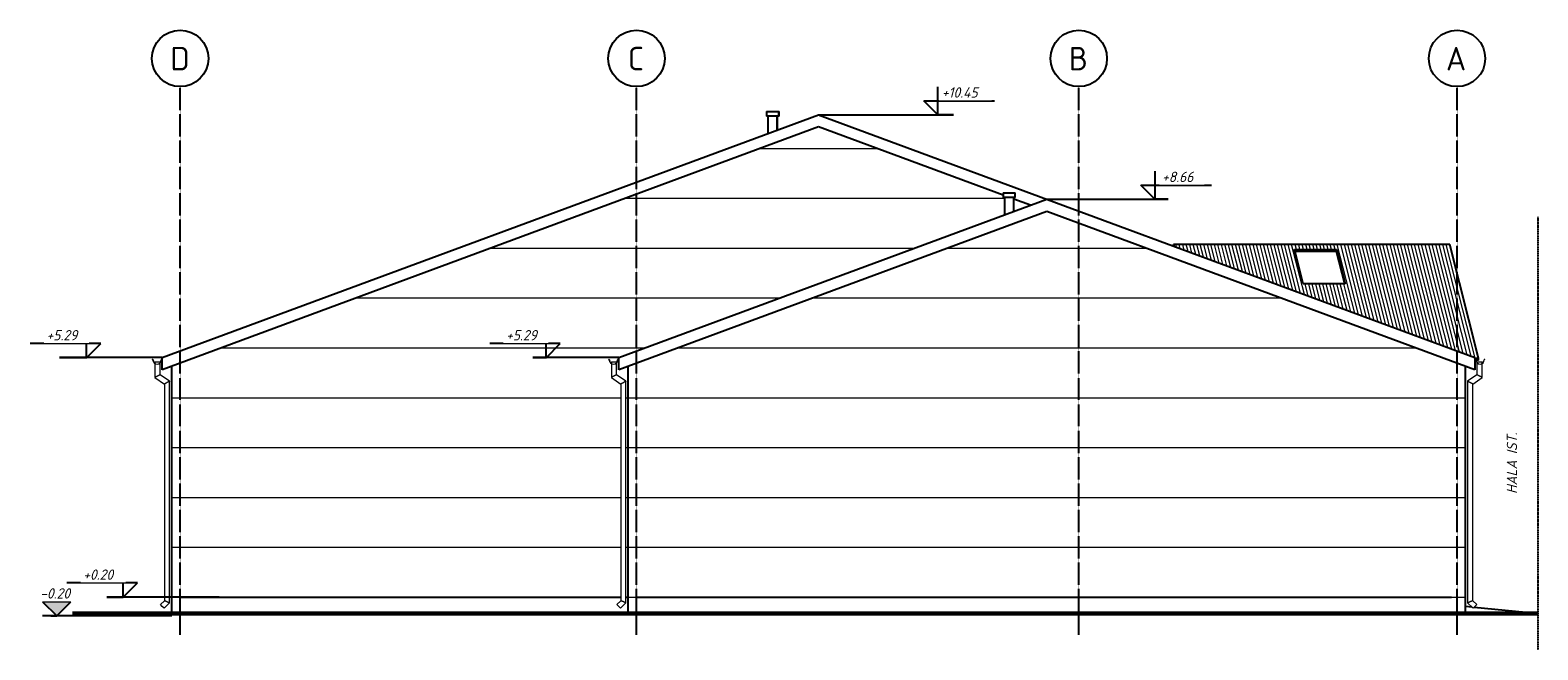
# Model space of a CAD drawing. Header units: millimetres. Extents: x -20844 to 11203, y -922 to 12256.
import ezdxf

# ---------------------------------------------------------------- set-up
doc = ezdxf.new("R2010")
doc.units = ezdxf.units.MM
doc.linetypes.add('Kreska 4_2', pattern=[6, 4, -2])
doc.linetypes.add('Linia osi', pattern=[14, 6, -3, 2, -3])
for name, color, linetype, lineweight in [('A-DETL', 90, 'Continuous', 25), ('A-DETL-GENF', 92, 'Continuous', 25), ('A-FLOR', 192, 'Continuous', 25), ('A-GENM', 13, 'Continuous', 25), ('A-ROOF', 132, 'Continuous', 25), ('A-ROOF-OTLN', 132, 'Continuous', 20), ('A-ROOF-PATT', 132, 'Continuous', 25), ('A-WALL', 113, 'Continuous', 25), ('A-WALL-PATT', 111, 'Continuous', 25), ('C-TOPO', 7, 'Continuous', 25), ('G-ANNO-DIMS', 111, 'Continuous', 20), ('G-ANNO-TEXT', 231, 'Continuous', 20), ('S-GRID', 1, 'Continuous', 20), ('S-GRID-IDEN', 1, 'Continuous', 25)]:
    doc.layers.add(name, color=color, linetype=linetype, lineweight=lineweight)
doc.styles.add('GOST Common', font='GOST_Common.ttf', dxfattribs={"height": 500})
doc.styles.add('GOST Common_I', font='GOST_Common Italic.ttf', dxfattribs={"height": 220})
pattern_1 = [(0, (-17745.2, -1920), (0, 1060), [])]
pattern_2 = [(0, (-8043.9, -1920), (0, 1060), [])]

# ---------------------------------------------------------------- blocks, each defined once
blk = doc.blocks.new('Rura spustowa- ściana - 110-1924162-Elewacja południowa')
at = {"layer": 'A-GENM', "lineweight": 20}
for p, q in [((-18190, 5200), (-18190, 5168)), ((-18190, 5200), (-18135, 5200)), ((-18190, 5164), (-18190, 4871)), ((-18135, 5200), (-18080, 5200)), ((-18080, 5185), (-18080, 5200)), ((-18080, 4929), (-18080, 5180)), ((-18190, 4871), (-17990, 4731)), ((-17880, 4789), (-18080, 4929)), ((-17990, 4731), (-17990, 123)), ((-17880, 77), (-17880, 4789)), ((-17990, 123), (-18074, 39)), ((-18035, 0), (-18074, 39)), ((-17996, -39), (-17880, 77)), ((-17996, -39), (-18035, 0))]:
    blk.add_line(p, q, dxfattribs=at)
for points, knots in [([(-18135, 4900), (-18140, 4898), (-18150, 4892), (-18161, 4887), (-18169, 4883), (-18176, 4879), (-18183, 4875), (-18189, 4872), (-18190, 4871), (-18190, 4871)], [0, 0, 0, 0, 0.0833333, 0.1666667, 0.2083333, 0.25, 0.3333333, 0.4166667, 0.5, 0.5, 0.5, 0.5]), ([(-18080, 4929), (-18080, 4929), (-18081, 4928), (-18087, 4925), (-18094, 4921), (-18102, 4917), (-18108, 4914), (-18114, 4911), (-18123, 4906), (-18130, 4902), (-18135, 4900)], [0.5, 0.5, 0.5, 0.5, 0.5833333, 0.6666667, 0.75, 0.7916667, 0.8333333, 0.875, 0.9166667, 1, 1, 1, 1]), ([(-17935, 4760), (-17940, 4757), (-17950, 4752), (-17961, 4747), (-17969, 4742), (-17976, 4739), (-17983, 4735), (-17989, 4732), (-17990, 4731), (-17990, 4731)], [0, 0, 0, 0, 0.0833333, 0.1666667, 0.2083333, 0.25, 0.3333333, 0.4166667, 0.5, 0.5, 0.5, 0.5]), ([(-17880, 4789), (-17880, 4789), (-17881, 4788), (-17887, 4785), (-17894, 4781), (-17902, 4777), (-17908, 4774), (-17914, 4771), (-17923, 4766), (-17930, 4763), (-17935, 4760)], [0.5, 0.5, 0.5, 0.5, 0.5833333, 0.6666667, 0.75, 0.7916667, 0.8333333, 0.875, 0.9166667, 1, 1, 1, 1]), ([(-17935, 100), (-17940, 102), (-17950, 106), (-17961, 111), (-17969, 114), (-17976, 117), (-17983, 120), (-17989, 122), (-17990, 123), (-17990, 123)], [0, 0, 0, 0, 0.0833333, 0.1666667, 0.2083333, 0.25, 0.3333333, 0.4166667, 0.5, 0.5, 0.5, 0.5]), ([(-17880, 77), (-17880, 77), (-17881, 78), (-17887, 80), (-17894, 83), (-17902, 86), (-17910, 89), (-17921, 94), (-17930, 98), (-17935, 100)], [0.5, 0.5, 0.5, 0.5, 0.5833333, 0.6666667, 0.75, 0.7916667, 0.8333333, 0.9166667, 1, 1, 1, 1])]:
    blk.add_open_spline(points, degree=3, knots=knots, dxfattribs=at)
blk = doc.blocks.new('Rura spustowa- ściana - 110-V1-Elewacja południowa')
at = {"layer": 'A-GENM', "lineweight": 20}
for p, q in [((9910, 5200), (9910, 5185)), ((9910, 5200), (9965, 5200)), ((9910, 5180), (9910, 4929)), ((9965, 5200), (10020, 5200)), ((10020, 5168), (10020, 5200)), ((10020, 4871), (10020, 5164)), ((9910, 4929), (9710, 4789)), ((9820, 4731), (10020, 4871)), ((9710, 4789), (9710, 77)), ((9820, 123), (9820, 4731)), ((9710, 77), (9826, -39)), ((9904, 39), (9820, 123)), ((9904, 39), (9865, 0)), ((9865, 0), (9826, -39))]:
    blk.add_line(p, q, dxfattribs=at)
for points, knots in [([(9965, 4900), (9960, 4902), (9950, 4908), (9939, 4913), (9931, 4917), (9924, 4921), (9917, 4925), (9911, 4928), (9910, 4929), (9910, 4929)], [0, 0, 0, 0, 0.0833333, 0.1666667, 0.2083333, 0.25, 0.3333333, 0.4166667, 0.5, 0.5, 0.5, 0.5]), ([(10020, 4871), (10020, 4871), (10019, 4872), (10013, 4875), (10006, 4879), (9998, 4883), (9992, 4886), (9986, 4889), (9977, 4894), (9970, 4898), (9965, 4900)], [0.5, 0.5, 0.5, 0.5, 0.5833333, 0.6666667, 0.75, 0.7916667, 0.8333333, 0.875, 0.9166667, 1, 1, 1, 1]), ([(9765, 4760), (9760, 4763), (9750, 4767), (9739, 4773), (9731, 4777), (9724, 4781), (9717, 4785), (9711, 4788), (9710, 4789), (9710, 4789)], [0, 0, 0, 0, 0.0833333, 0.1666667, 0.2083333, 0.25, 0.3333333, 0.4166667, 0.5, 0.5, 0.5, 0.5]), ([(9820, 4731), (9820, 4731), (9819, 4732), (9813, 4735), (9806, 4739), (9798, 4742), (9792, 4746), (9786, 4749), (9777, 4754), (9770, 4757), (9765, 4760)], [0.5, 0.5, 0.5, 0.5, 0.5833333, 0.6666667, 0.75, 0.7916667, 0.8333333, 0.875, 0.9166667, 1, 1, 1, 1]), ([(9765, 100), (9760, 98), (9750, 94), (9739, 89), (9731, 86), (9724, 83), (9717, 80), (9711, 78), (9710, 77), (9710, 77)], [0, 0, 0, 0, 0.0833333, 0.1666667, 0.2083333, 0.25, 0.3333333, 0.4166667, 0.5, 0.5, 0.5, 0.5]), ([(9820, 123), (9820, 123), (9819, 122), (9813, 120), (9806, 117), (9798, 114), (9790, 111), (9779, 106), (9770, 102), (9765, 100)], [0.5, 0.5, 0.5, 0.5, 0.5833333, 0.6666667, 0.75, 0.7916667, 0.8333333, 0.9166667, 1, 1, 1, 1])]:
    blk.add_open_spline(points, degree=3, knots=knots, dxfattribs=at)
blk = doc.blocks.new('Wywiewka dachowa - 200-1936921-Elewacja południowa')
at = {"layer": 'A-GENM'}
for p, q in [((-165, 8797), (-165, 8697)), ((-165, 8797), (-35, 8797)), ((-35, 8697), (-165, 8697)), ((-135, 8697), (-135, 8325)), ((-35, 8797), (95, 8797)), ((95, 8697), (-35, 8697)), ((65, 8399), (65, 8697)), ((95, 8697), (95, 8797))]:
    blk.add_line(p, q, dxfattribs=at)
blk = doc.blocks.new('Wywiewka dachowa - 200-V2-Elewacja południowa')
at = {"layer": 'A-GENM'}
for p, q in [((-5185, 10529), (-5185, 10526)), ((-5185, 10529), (-5055, 10529)), ((-5055, 10529), (-4925, 10529)), ((-4955, 10132), (-4955, 10426)), ((-4925, 10429), (-4932, 10429)), ((-4925, 10429), (-4925, 10529))]:
    blk.add_line(p, q, dxfattribs=at)
blk = doc.blocks.new('Maskowanie ciągłe - Linia-1933236-Elewacja południowa')
at = {"layer": 'A-DETL-GENF', "linetype": 'Kreska 4_2'}
blk.add_line((11203, 8286), (11203, -922), dxfattribs=at)
blk = doc.blocks.new('Siatka - Oś 6mm-1781598-Elewacja południowa')
at = {"layer": 'S-GRID-IDEN'}
blk.add_circle((1445, 11656), 600, dxfattribs=at)
blk = doc.blocks.new('Rzędne punktów - Etyk_Wymiar punktowy_Rzedna - Wnętrze-1052920-Elewacja południowa')
at = {"layer": 'G-ANNO-DIMS', "lineweight": 25}
for p, q in [((-1547, 10453), (-1547, 11053)), ((-1547, 10453), (-1847, 10753)), ((-1847, 10753), (-347, 10753))]:
    blk.add_line(p, q, dxfattribs=at)
blk = doc.blocks.new('Rzędne punktów - Etyk_Wymiar punktowy_Rzędna - Zewnetrze pełne-1053485-Elewacja południowa')
at = {"layer": 'G-ANNO-DIMS'}
blk.add_hatch(color=256, dxfattribs=at).paths.add_polyline_path([(-20578, 100), (-20278, -200), (-19978, 100)], flags=0)
at = {"layer": 'G-ANNO-DIMS', "lineweight": 25}
for p, q in [((-20578, 100), (-20278, -200)), ((-19978, 100), (-20578, 100)), ((-20278, -200), (-19978, 100)), ((-19978, -200), (-20578, -200))]:
    blk.add_line(p, q, dxfattribs=at)

msp = doc.modelspace()

# ---------------------------------------------------------------- hatches: boundary and pattern name
at = {"layer": 'A-ROOF-PATT', "lineweight": 20}
h = msp.add_hatch(dxfattribs=at)
h.set_pattern_fill('FP_5', color=256, style=0, pattern_type=2)
h.set_pattern_definition([(104.216, (-91.92, 2449.556), (-74.66957, -0.0002), [])])
h.paths.add_polyline_path([(9902, 5278), (9944, 5278), (9330, 7699), (3457, 7699), (3467, 7659), (9865, 5292), (9865, 5278)], flags=0)
h.paths.add_polyline_path([(6214, 6859), (6028, 7591), (6925, 7591), (7111, 6859)], flags=0)
at = {"layer": 'A-WALL-PATT', "lineweight": 20}
h = msp.add_hatch(dxfattribs=at)
h.set_pattern_fill('FP_3', color=256, style=0, pattern_type=2)
h.set_pattern_definition(pattern_1)
h.paths.add_polyline_path([(-8535, 5252), (-8538, 5250), (-8537, 5253), (-8536, 5252)], flags=0)
h.paths.add_polyline_path([(-8533, 5250), (-8535, 5250), (-8535, 5251), (-8534, 5251)], flags=0)
h.paths.add_polyline_path([(-8532, 5249), (-8534, 5249), (-8533, 5250)], flags=0)
h.paths.add_polyline_path([(-8531, 5247), (-8533, 5247), (-8532, 5249)], flags=0)
h.paths.add_polyline_path([(-17655, 200), (-8289, 200), (-8289, 4731), (-8489, 4872), (-8489, 5164), (-8508, 5178), (-8523, 5200), (-8531, 5219), (-8534, 5244), (-8531, 5247), (-8528, 5219), (-8518, 5197), (-8503, 5178), (-8489, 5168), (-8489, 5200), (-8379, 5200), (-8379, 5185), (-8368, 5200), (-8360, 5219), (-8357, 5242), (-8357, 5252), (-8354, 5252), (-8354, 5242), (-8357, 5219), (-8369, 5194), (-8379, 5178), (-8379, 4929), (-8179, 4788), (-8179, 200), (-8134, 200), (-8134, 5110), (-8334, 5036), (-8334, 5292), (-135, 8325), (-135, 8697), (-165, 8697), (-165, 8747), (-4085, 10198), (-17655, 5177), (-17655, 1993)], flags=0)
h.paths.add_polyline_path([(-8548, 5247), (-8546, 5250), (-8545, 5247), (-8547, 5247)], flags=0)
h.paths.add_polyline_path([(-8548, 5244), (-8547, 5246), (-8545, 5246), (-8548, 5245)], flags=0)
h.paths.add_polyline_path([(-8544, 5248), (-8546, 5250), (-8544, 5252), (-8544, 5249)], flags=0)
h.paths.add_polyline_path([(-8542, 5249), (-8544, 5252), (-8542, 5253), (-8542, 5250)], flags=0)
h.paths.add_polyline_path([(-8541, 5250), (-8542, 5253), (-8540, 5253), (-8541, 5250)], flags=0)
h.paths.add_polyline_path([(-8540, 5250), (-8540, 5253), (-8538, 5252)], flags=0)
h.paths.add_polyline_path([(65, 8399), (420, 8531), (65, 8662), (65, 8403)], flags=0)
h = msp.add_hatch(dxfattribs=at)
h.set_pattern_fill('FP_4', color=256, style=0, pattern_type=2)
h.set_pattern_definition(pattern_2)
h.paths.add_polyline_path([(9665, 200), (9665, 5110), (765, 8403), (-7954, 5177), (-7954, 200), (9365, 200)], flags=0)
h = msp.add_hatch(dxfattribs=at)
h.set_pattern_fill('FP_3', color=256, style=0, pattern_type=2)
h.set_pattern_definition(pattern_1)
h.paths.add_polyline_path([(-17835, 200), (-17655, 200), (-17655, 5177), (-17835, 5110), (-17835, 1993)], flags=0)
h = msp.add_hatch(dxfattribs=at)
h.set_pattern_fill('FP_4', color=256, style=0, pattern_type=2)
h.set_pattern_definition(pattern_2)
h.paths.add_polyline_path([(-8098, 200), (-7954, 200), (-7954, 5177), (-8134, 5110), (-8134, 200)], flags=0)

# ---------------------------------------------------------------- linework, layer by layer
at = {"layer": 'A-DETL'}
msp.add_line((-17835, -200), (-19946, -200), dxfattribs=at)
at = {"layer": 'A-FLOR'}
for p, q in [((9801, -14), (9665, 0)), ((11165, -150), (9847, -18))]:
    msp.add_line(p, q, dxfattribs=at)
at = {"layer": 'A-ROOF'}
for p, q in [((-18035, 5292), (-4085, 10453)), ((-4085, 10453), (9865, 5292)), ((-4085, 10198), (-18035, 5036)), ((-165, 8747), (-4085, 10198)), ((-8334, 5292), (765, 8659)), ((420, 8531), (65, 8662)), ((765, 8403), (-8334, 5036)), ((9865, 5036), (765, 8403)), ((9330, 7699), (3457, 7699)), ((3457, 7699), (3467, 7659)), ((3457, 7663), (3457, 7699)), ((9944, 5278), (9330, 7699)), ((6214, 6859), (6028, 7591)), ((6028, 7591), (6925, 7591)), ((6925, 7549), (6039, 7549)), ((6925, 7591), (7111, 6859)), ((6925, 7549), (6925, 7591)), ((7100, 6859), (6925, 7549)), ((7111, 6859), (6214, 6859)), ((-18035, 5036), (-18035, 5292)), ((-8334, 5036), (-8334, 5292)), ((9865, 5292), (9865, 5036)), ((9865, 5278), (9944, 5278)), ((9886, 5235), (9865, 5235)), ((9944, 5235), (9889, 5235)), ((9944, 5235), (9944, 5278))]:
    msp.add_line(p, q, dxfattribs=at)
at = {"layer": 'A-ROOF-OTLN'}
for p, q in [((-18249, 5244), (-18246, 5244)), ((-18235, 5244), (-18235, 5242)), ((-18232, 5242), (-18232, 5244)), ((-18055, 5252), (-18058, 5252)), ((-18058, 5252), (-18058, 5242)), ((-18055, 5242), (-18055, 5252)), ((-8548, 5244), (-8545, 5244)), ((-8534, 5244), (-8534, 5242)), ((-8531, 5242), (-8531, 5244)), ((-8354, 5252), (-8357, 5252)), ((-8357, 5252), (-8357, 5242)), ((-8354, 5242), (-8354, 5252)), ((9888, 5252), (9885, 5252)), ((9885, 5252), (9885, 5242)), ((9888, 5242), (9888, 5252)), ((10062, 5244), (10062, 5242)), ((10065, 5242), (10065, 5244)), ((10076, 5244), (10079, 5244))]:
    msp.add_line(p, q, dxfattribs=at)
for centre, radius, start, end in [((-18241, 5244), 8.64, 0, 180), ((-18241, 5244), 5.64, 0, 180), ((-18145, 5242), 90, 180, 360), ((-18145, 5242), 87, 180, 360), ((-8540, 5244), 8.64, 0, 180), ((-8540, 5244), 5.64, 0, 180), ((-8444, 5242), 90, 180, 360), ((-8444, 5242), 87, 180, 360), ((9975, 5242), 90, 180, 360), ((9975, 5242), 87, 180, 0), ((10070, 5244), 8.64, 0, 180), ((10070, 5244), 5.64, 0, 180)]:
    msp.add_arc(centre, radius, start, end, dxfattribs=at)
at = {"layer": 'A-WALL'}
for p, q in [((-17835, -150), (-17835, 5110)), ((-8134, -150), (-8134, 5110)), ((9665, -150), (9665, 5110)), ((-17655, 200), (-8289, 200)), ((-8179, 200), (-8134, 200)), ((-7954, 200), (9365, 200))]:
    msp.add_line(p, q, dxfattribs=at)
at = {"layer": 'C-TOPO', "lineweight": 60}
for p, q in [((-19946, -150), (1593, -150)), ((1593, -150), (11203, -150))]:
    msp.add_line(p, q, dxfattribs=at)
at = {"layer": 'C-TOPO'}
for p, q in [((1593, -150), (-19946, -150)), ((11203, -150), (1593, -150))]:
    msp.add_line(p, q, dxfattribs=at)
at = {"layer": 'G-ANNO-DIMS', "lineweight": 25}
for p, q in [((-4085, 10453), (-1215, 10453)), ((-1215, 10453), (-1547, 10453)), ((765, 8659), (3347, 8659)), ((3347, 8659), (3067, 8659)), ((-20222, 5292), (-19644, 5292)), ((-18035, 5292), (-20222, 5292)), ((-10162, 5292), (-9875, 5292)), ((-8334, 5292), (-10162, 5292)), ((-19215, 200), (-18863, 200)), ((-16825, 200), (-19215, 200)), ((-20404, -200), (-20278, -200)), ((-19512, -200), (-20404, -200))]:
    msp.add_line(p, q, dxfattribs=at)
at = {"layer": 'S-GRID', "linetype": 'Linia osi', "lineweight": 25}
for p, q in [((-17655, -600), (-17655, 11057)), ((-7955, -600), (-7955, 11057)), ((1445, -600), (1445, 11057)), ((9485, -600), (9485, 11057))]:
    msp.add_line(p, q, dxfattribs=at)

# ---------------------------------------------------------------- block references
at = {"layer": 'A-DETL-GENF'}
msp.add_blockref('Maskowanie ciągłe - Linia-1933236-Elewacja południowa', (0, 0), dxfattribs=at)
at = {"layer": 'A-GENM'}
for name, p in [('Wywiewka dachowa - 200-1936921-Elewacja południowa', (-5027, 1730)), ('Wywiewka dachowa - 200-V2-Elewacja południowa', (0, 0)), ('Wywiewka dachowa - 200-1936921-Elewacja południowa', (0, 0)), ('Rura spustowa- ściana - 110-1924162-Elewacja południowa', (0, 0)), ('Rura spustowa- ściana - 110-1924162-Elewacja południowa', (9701, 0)), ('Rura spustowa- ściana - 110-V1-Elewacja południowa', (0, 0))]:
    msp.add_blockref(name, p, dxfattribs=at)
at = {"layer": 'G-ANNO-DIMS', "lineweight": 25}
for name, p in [('Rzędne punktów - Etyk_Wymiar punktowy_Rzedna - Wnętrze-1052920-Elewacja południowa', (0, 0)), ('Rzędne punktów - Etyk_Wymiar punktowy_Rzedna - Wnętrze-1052920-Elewacja południowa', (4614, -1795)), ('Rzędne punktów - Etyk_Wymiar punktowy_Rzędna - Zewnetrze pełne-1053485-Elewacja południowa', (0, 0))]:
    msp.add_blockref(name, p, dxfattribs=at)
at = {"layer": 'G-ANNO-DIMS', "lineweight": 25, "extrusion": (0, 0, -1)}
for p in [(21191, -5162), (11422, -5162), (20410, -10253)]:
    msp.add_blockref('Rzędne punktów - Etyk_Wymiar punktowy_Rzedna - Wnętrze-1052920-Elewacja południowa', p, dxfattribs=at)
at = {"layer": 'S-GRID-IDEN'}
for p in [(-19100, 0), (-9400, 0), (0, 0), (8040, 0)]:
    msp.add_blockref('Siatka - Oś 6mm-1781598-Elewacja południowa', p, dxfattribs=at)

# ---------------------------------------------------------------- texts
at = {"layer": 'G-ANNO-TEXT', "color": 7, "lineweight": 25, "insert": (10543, 2393), "char_height": 220, "width": 1563.29, "attachment_point": 1, "rotation": 90, "style": 'GOST Common_I'}
msp.add_mtext('HALA IST.', dxfattribs=at)
at = {"layer": 'S-GRID-IDEN', "lineweight": 20, "char_height": 500, "attachment_point": 1, "style": 'GOST Common'}
for s, insert, width in [('\\fGOST Common|b0|i0|c238|p34|;D', (-17863, 11901), 489.03), ('\\fGOST Common|b0|i0|c238|p34|;C', (-8140, 11901), 432.91), ('\\fGOST Common|b0|i0|c238|p34|;B', (1234, 11901), 497.05), ('\\fGOST Common|b0|i0|c238|p34|;A', (9251, 11901), 553.16)]:
    msp.add_mtext(s, dxfattribs=dict(at, insert=insert, width=width))

# ---------------------------------------------------------------- next in the draw order: texts
at = {"layer": 'G-ANNO-DIMS', "lineweight": 25, "char_height": 220, "attachment_point": 1, "line_spacing_factor": 1.022761, "style": 'GOST Common_I', "bg_fill": 3, "box_fill_scale": 1.25, "bg_fill_color": 256, "bg_fill_true_color": 13158600, "bg_fill_transparency": 0}
for s, insert, width in [('+10.45', (-1467, 11041), 1008.92), ('+8.66', (3214, 9246), 846.96), ('+5.29', (-20496, 5879), 846.96), ('+5.29', (-10728, 5879), 846.96), ('+0.20', (-19716, 788), 846.96), ('-0.20', (-20631, 388), 846.96)]:
    msp.add_mtext(s, dxfattribs=dict(at, insert=insert, width=width))

doc.saveas('drawing.dxf')
